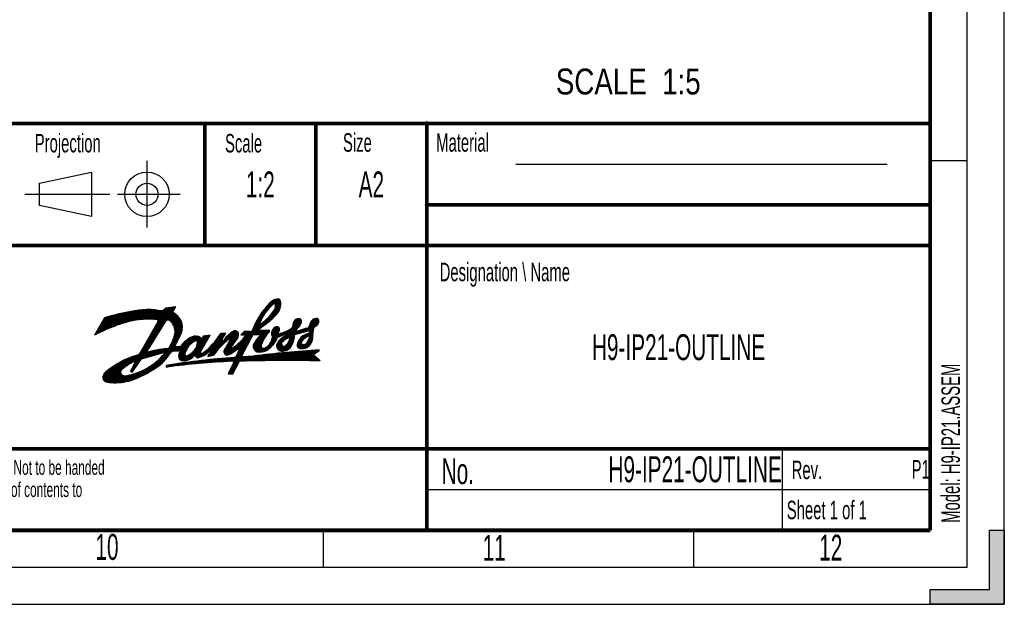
# Model space of a CAD drawing. Header units: millimetres. Extents: x 0 to 594, y 0 to 420.
# Tile 26 of 48: x 461 to 594, y 0 to 79. Entities that reach past the tile are written whole.
import ezdxf

# ---------------------------------------------------------------- set-up
doc = ezdxf.new("R2010")
doc.units = ezdxf.units.MM
doc.header["$LTSCALE"] = 32.67
doc.layers.get('0').update_dxf_attribs({"linetype": 'CONTINUOUS'})
doc.styles.get("Standard").update_dxf_attribs({"font": 'txt', "width": 0.8})
doc.styles.add('TEXTSTYLE_2', font='txt', dxfattribs={"width": 0.6})

# ---------------------------------------------------------------- blocks, each defined once
blk = doc.blocks.new('SYMBOL_0_BL0', base_point=(472.18, 55.42))
at = {"color": 3, "linetype": 'CONTINUOUS'}
for p, q in [((478.18, 59.92), (478.18, 50.92)), ((463.68, 56.92), (470.68, 58.42)), ((470.68, 58.42), (470.68, 52.42)), ((463.68, 53.92), (463.68, 56.92)), ((461.68, 55.42), (473.18, 55.42)), ((474.18, 55.42), (482.68, 55.42)), ((470.68, 52.42), (463.68, 53.92))]:
    blk.add_line(p, q, dxfattribs=at)
for radius in [3, 1.5]:
    blk.add_circle((478.18, 55.42), radius, dxfattribs=at)

msp = doc.modelspace()

# ---------------------------------------------------------------- hatches: boundary and pattern name
at = {"linetype": 'CONTINUOUS'}
msp.add_hatch(color=2, dxfattribs=at).paths.add_polyline_path([(594, 10), (594, 0), (584, 0), (584, 2), (592, 2), (592, 10)])

# ---------------------------------------------------------------- linework, layer by layer
at = {"color": 7, "linetype": 'CONTINUOUS'}
for p, q in [((594, 0), (594, 420)), ((584, 60), (589, 60)), ((502, 10), (502, 5)), ((552, 10), (552, 5)), ((592, 10), (594, 10)), ((592, 2), (592, 10)), ((584, 2), (592, 2)), ((584, 0), (584, 2)), ((0, 0), (594, 0))]:
    msp.add_line(p, q, dxfattribs=at)
at = {"color": 2, "linetype": 'CONTINUOUS'}
for p, q in [((589, 5), (589, 415)), ((403.9967, 65.0015), (583.9967, 65.0015)), ((485.9967, 65.0015), (485.9967, 48.5015)), ((500.9967, 65.0015), (500.9967, 48.5015)), ((515.9967, 65.0015), (515.9967, 10.0015)), ((583.9967, 65.0015), (583.9967, 10.0015)), ((515.9967, 54.0015), (583.9967, 54.0015)), ((403.9967, 48.5015), (583.9967, 48.5015)), ((403.9967, 21.0015), (583.9967, 21.0015)), ((563.9967, 21.0015), (563.9967, 10.0015)), ((515.9967, 15.5015), (583.9967, 15.5015)), ((403.9967, 10.0015), (583.9967, 10.0015)), ((15, 5), (589, 5))]:
    msp.add_line(p, q, dxfattribs=at)
at = {"color": 5, "linetype": 'CONTINUOUS'}
msp.add_line((528.0329, 59.4918), (578.1758, 59.5081), dxfattribs=at)
at = {"color": 1, "linetype": 'CONTINUOUS'}
for p, q in [((493.1528, 38.5906), (495.8232, 41.2611)), ((495.3597, 40.618), (495.9935, 41.2517)), ((479.1964, 37.3862), (482.0339, 40.2237)), ((479.2347, 38.5021), (480.7767, 40.0441)), ((479.4004, 38.4883), (480.9862, 40.074)), ((479.4386, 37.808), (481.8244, 40.1938)), ((479.5569, 38.4651), (481.1957, 40.104)), ((479.6533, 38.382), (481.4053, 40.1339)), ((479.6703, 38.2193), (481.6148, 40.1638)), ((480.681, 40.0304), (480.297, 39.6465)), ((482.0632, 40.2279), (480.681, 40.0304)), ((481.6274, 39.4764), (482.0632, 40.2279)), ((490.5908, 34.5918), (496.2228, 40.2238)), ((493.4314, 39.0488), (495.5925, 41.2099)), ((493.5687, 37.3901), (496.1659, 39.9873)), ((493.8414, 39.6384), (495.3172, 41.1143)), ((494.6213, 38.8019), (496.2488, 40.4294)), ((495.283, 39.6432), (496.2541, 40.6144)), ((495.495, 40.5736), (496.1075, 41.1862)), ((495.5207, 40.0606), (496.2443, 40.7841)), ((495.5582, 40.4573), (496.185, 41.084)), ((495.5667, 40.2861), (496.2222, 40.9416)), ((472.4547, 38.7112), (471.0908, 36.3766)), ((471.2147, 36.5887), (473.6957, 39.0698)), ((471.2817, 36.4761), (473.9385, 39.1329)), ((471.4671, 37.0207), (473.4498, 39.0035)), ((471.6441, 36.6588), (474.1783, 39.1931)), ((471.7194, 37.4527), (473.2007, 38.9339)), ((471.9718, 37.8847), (472.9481, 38.861)), ((471.9915, 36.8267), (474.4153, 39.2505)), ((472.2242, 38.3166), (472.692, 38.7844)), ((472.326, 36.9815), (474.6495, 39.3051)), ((472.6491, 37.1251), (474.8811, 39.3571)), ((472.9622, 37.2585), (475.1101, 39.4065)), ((473.2662, 37.383), (475.3368, 39.4536)), ((473.5621, 37.4993), (475.561, 39.4982)), ((473.8507, 37.6083), (475.7831, 39.5406)), ((474.1326, 37.7106), (476.0029, 39.5809)), ((474.4172, 37.8155), (476.2294, 39.6277)), ((474.6906, 37.9094), (476.4506, 39.6694)), ((474.9544, 37.9935), (476.6661, 39.7053)), ((475.2096, 38.0691), (476.8764, 39.736)), ((475.4571, 38.137), (477.0819, 39.7618)), ((475.6977, 38.198), (477.2829, 39.7833)), ((475.9321, 38.2528), (477.4798, 39.8005)), ((476.1607, 38.3018), (477.6727, 39.8138)), ((476.3841, 38.3456), (477.862, 39.8235)), ((476.6026, 38.3845), (478.0478, 39.8297)), ((476.8166, 38.4189), (478.2304, 39.8327)), ((477.0262, 38.4489), (478.4098, 39.8325)), ((477.2293, 38.4724), (478.5863, 39.8294)), ((477.4282, 38.4916), (478.7601, 39.8235)), ((477.6231, 38.507), (478.9311, 39.815)), ((477.8145, 38.5188), (479.0995, 39.8038)), ((478.0024, 38.527), (479.2655, 39.7902)), ((478.187, 38.5321), (479.4292, 39.7742)), ((478.3685, 38.534), (479.5905, 39.756)), ((478.4697, 36.1207), (481.7613, 39.4123)), ((478.5471, 38.533), (479.7497, 39.7355)), ((478.7119, 36.5425), (481.6401, 39.4707)), ((478.7229, 38.5292), (479.9067, 39.713)), ((478.896, 38.5227), (480.0617, 39.6883)), ((478.9542, 36.9644), (481.85, 39.8602)), ((479.0666, 38.5136), (480.2147, 39.6617)), ((480.9382, 38.4096), (481.8766, 39.348)), ((481.1169, 38.4087), (481.9864, 39.2782)), ((481.2468, 38.3589), (482.0908, 39.203)), ((481.347, 38.2796), (482.1901, 39.1226)), ((481.432, 38.185), (482.2842, 39.0372)), ((481.5168, 38.0902), (482.3733, 38.9466)), ((481.5958, 37.9895), (482.4573, 38.851)), ((481.6688, 37.883), (482.5361, 38.7503)), ((481.7357, 37.7702), (482.6098, 38.6443)), ((492.6198, 37.5188), (493.674, 38.573)), ((492.7649, 37.8436), (493.9049, 38.9836)), ((492.9387, 38.1969), (494.2897, 39.5479)), ((494.2305, 37.8723), (496.0497, 39.6915)), ((497.8992, 37.7693), (498.7262, 38.5963)), ((497.9513, 38.001), (498.5302, 38.5799)), ((499.4744, 36.83), (501.2311, 38.5868)), ((500.1575, 37.6927), (501.0936, 38.6288)), ((500.1985, 37.9133), (500.9065, 38.6214)), ((479.655, 38.1848), (477.2451, 33.9881)), ((477.9853, 35.2771), (480.2251, 37.5169)), ((480.681, 38.2533), (478.114, 34.1066)), ((478.2275, 35.6989), (480.517, 37.9884)), ((481.7961, 37.651), (482.678, 38.533)), ((481.8496, 37.5249), (482.7406, 38.416)), ((481.8956, 37.3913), (482.7973, 38.293)), ((481.8969, 36.315), (482.977, 37.3951)), ((481.9332, 37.2493), (482.8476, 38.1637)), ((481.95, 36.5477), (482.9715, 37.5692)), ((481.9613, 37.0978), (482.8911, 38.0276)), ((481.9783, 36.9352), (482.9269, 37.8838)), ((481.9816, 36.7589), (482.9541, 37.7315)), ((489.1973, 33.7371), (493.3928, 37.9326)), ((489.5082, 33.8684), (493.5092, 37.8694)), ((490.052, 34.2326), (494.3496, 38.5302)), ((492.4963, 37.2157), (493.5073, 38.2267)), ((495.0196, 36.6857), (495.8551, 37.5213)), ((495.0198, 36.5063), (495.9715, 37.4581)), ((495.0648, 36.9105), (495.6953, 37.5411)), ((495.0703, 36.3772), (496.0372, 37.3441)), ((495.7364, 34.7085), (499.0295, 38.0015)), ((497.0694, 36.5803), (498.9731, 38.484)), ((497.3537, 36.685), (499.0433, 38.3746)), ((497.4788, 36.6305), (499.0752, 38.2269)), ((497.8896, 37.5801), (498.8731, 38.5636)), ((499.744, 37.3026), (498.4052, 36.8871)), ((499.2214, 36.7566), (499.7709, 37.3061)), ((499.7275, 36.9035), (501.3262, 38.5022)), ((499.9806, 36.977), (501.391, 38.3874)), ((500.2161, 36.8533), (500.7487, 37.3858)), ((500.2175, 37.0343), (501.4139, 38.2307)), ((500.3679, 38.2623), (500.6093, 38.5038)), ((500.9066, 37.5438), (501.3307, 37.9679)), ((477.2586, 34.0116), (479.3496, 36.1025)), ((477.5008, 34.4334), (479.6414, 36.574)), ((477.7431, 34.8552), (479.9333, 37.0455)), ((481.2429, 34.763), (482.5607, 36.0808)), ((481.4703, 35.17), (482.7366, 36.4363)), ((481.6254, 35.5047), (482.8815, 36.7608)), ((481.7404, 35.7993), (482.939, 36.9979)), ((481.8285, 36.067), (482.9678, 37.2063)), ((481.9641, 34.8749), (482.8517, 36.669)), ((482.3323, 34.2359), (484.2008, 36.1044)), ((482.4699, 33.6551), (485.0347, 36.2199)), ((482.5284, 33.8932), (484.8834, 36.2482)), ((482.5301, 34.2541), (484.5033, 36.2274)), ((482.6386, 34.183), (484.713, 36.2574)), ((483.3945, 32.9632), (486.6332, 36.2019)), ((484.4381, 35.4438), (485.1712, 36.1768)), ((484.5768, 34.3252), (486.593, 36.3413)), ((484.8005, 35.6265), (485.2955, 36.1216)), ((484.839, 34.767), (486.3877, 36.3157)), ((484.9329, 35.5793), (485.4091, 36.0555)), ((484.9412, 35.0488), (486.1824, 36.29)), ((485.004, 35.4708), (485.5128, 35.9796)), ((485.4201, 34.1066), (486.7233, 36.3576)), ((485.5146, 33.4669), (488.7009, 36.6532)), ((485.7755, 36.2392), (485.6175, 35.8837)), ((485.6343, 35.9215), (485.9772, 36.2644)), ((486.7233, 36.3576), (485.7755, 36.2392)), ((485.8785, 33.6512), (488.7549, 36.5276)), ((486.4739, 33.5282), (489.8217, 36.876)), ((486.4778, 34.0709), (488.5178, 36.1109)), ((486.7014, 33.5761), (490.0905, 36.9652)), ((487.3438, 35.4757), (488.5083, 36.6402)), ((487.8989, 36.2104), (488.3157, 36.6273)), ((488.8314, 36.662), (488.1602, 36.6168)), ((488.3542, 35.8234), (488.8314, 36.662)), ((488.586, 34.2035), (490.5038, 36.1213)), ((488.6239, 35.319), (490.2455, 36.9406)), ((488.6693, 34.4664), (490.5554, 36.3524)), ((488.8403, 36.0742), (489.1954, 36.4293)), ((488.9367, 34.9134), (490.5548, 36.5315)), ((489.165, 35.3213), (490.5222, 36.6785)), ((489.341, 35.8565), (490.364, 36.8795)), ((489.3913, 35.7272), (490.4561, 36.7919)), ((490.657, 34.4784), (492.3913, 36.2127)), ((491.3044, 36.871), (490.87, 36.4366)), ((490.87, 36.4366), (491.6103, 36.4366)), ((490.9988, 36.4366), (491.4332, 36.871)), ((491.0105, 33.5652), (492.5287, 36.4761)), ((491.1069, 35.8264), (492.1565, 36.876)), ((491.1784, 36.4366), (491.6128, 36.871)), ((492.0943, 36.871), (491.3044, 36.871)), ((491.358, 36.4366), (491.7924, 36.871)), ((491.5376, 36.4366), (491.972, 36.871)), ((492.5287, 36.4761), (493.4272, 36.4761)), ((492.5327, 34.9172), (494.6615, 37.046)), ((492.5472, 34.7521), (494.7533, 36.9582)), ((492.5858, 34.6112), (494.2341, 36.2594)), ((492.5984, 35.1626), (494.484, 37.0482)), ((492.6547, 36.4761), (493.3448, 37.1662)), ((492.8343, 36.4761), (493.3936, 37.0354)), ((492.862, 35.6058), (494.293, 37.0367)), ((493.0139, 36.4761), (493.5288, 36.991)), ((493.1935, 36.4761), (493.7198, 37.0024)), ((493.3731, 36.4761), (493.9109, 37.0138)), ((493.5013, 36.4246), (494.1019, 37.0253)), ((494.5878, 37.0544), (493.5288, 36.991)), ((493.924, 34.1533), (495.7609, 35.9902)), ((494.7711, 35.18), (496.2181, 36.627)), ((494.9846, 35.5731), (495.971, 36.5595)), ((495.0577, 35.8258), (495.937, 36.7051)), ((495.1244, 36.2518), (496.0729, 37.2003)), ((495.1255, 36.0732), (496.0719, 37.0196)), ((495.6896, 35.0208), (497.0359, 36.3672)), ((495.6984, 34.85), (497.3005, 36.4522)), ((495.8328, 35.3437), (496.6891, 36.2)), ((495.9281, 36.1574), (496.4677, 36.6969)), ((495.9389, 36.1639), (497.4011, 36.7024)), ((496.2165, 36.2661), (496.7444, 36.7941)), ((496.3345, 34.2289), (498.0813, 35.9758)), ((496.5008, 36.3709), (497.0637, 36.9338)), ((496.7851, 36.4756), (497.4677, 37.1581)), ((497.1793, 35.9717), (498.3787, 37.1711)), ((497.2839, 35.3579), (498.1034, 36.1774)), ((497.4075, 36.0203), (498.3359, 36.9488)), ((497.4271, 35.6808), (498.1108, 36.3645)), ((497.4695, 35.9028), (498.4757, 36.909)), ((498.1801, 36.4543), (500.148, 37.0256)), ((498.209, 36.4627), (498.7362, 36.9898)), ((498.4621, 36.5361), (498.9966, 37.0706)), ((498.4732, 35.1104), (500.0024, 36.6396)), ((498.5404, 35.3572), (499.6695, 36.4863)), ((498.6915, 35.6879), (499.3365, 36.3329)), ((498.7152, 36.6096), (499.257, 37.1515)), ((498.9683, 36.6831), (499.5174, 37.2323)), ((499.0049, 34.5645), (500.6141, 36.1736)), ((499.1819, 34.5619), (500.5988, 35.9788)), ((500.0432, 36.6584), (499.2374, 36.2873)), ((499.4831, 35.9407), (500.6245, 37.0821)), ((499.934, 36.212), (500.6209, 36.8989)), ((500.0756, 35.8147), (500.6151, 36.3543)), ((500.1003, 36.1987), (500.6219, 36.7202)), ((500.1286, 36.0474), (500.6185, 36.5372)), ((500.2297, 37.0216), (500.2163, 36.8546)), ((500.6138, 36.2876), (500.6247, 36.871)), ((475.9936, 32.567), (479.0577, 35.6311)), ((476.368, 32.7617), (478.7658, 35.1596)), ((476.6495, 32.8637), (478.474, 34.6881)), ((477.9199, 31.0808), (482.209, 35.3699)), ((478.317, 31.2983), (482.0331, 35.0144)), ((478.7558, 31.5575), (482.0006, 34.8022)), ((480.5305, 34.0505), (481.1241, 34.6442)), ((480.5406, 33.8811), (482.3848, 35.7253)), ((481.495, 34.1171), (482.1953, 34.8174)), ((481.7826, 34.225), (482.3901, 34.8325)), ((481.9668, 34.2296), (482.5902, 34.853)), ((482.4661, 34.8384), (481.9699, 34.7998)), ((482.1496, 34.2328), (483.8122, 35.8954)), ((482.4711, 33.4767), (483.6485, 34.6541)), ((483.6128, 33.0019), (486.3862, 35.7754)), ((483.8799, 33.0894), (486.1393, 35.3488)), ((484.7039, 33.7338), (485.8923, 34.9223)), ((484.9942, 35.2814), (485.6071, 35.8943)), ((486.4788, 33.7127), (488.4236, 35.6575)), ((486.84, 34.2535), (488.3454, 35.7589)), ((486.9289, 33.624), (488.1479, 34.843)), ((488.6015, 34.0393), (490.1647, 35.6025)), ((488.6516, 33.9098), (489.7784, 35.0367)), ((488.7256, 33.8042), (489.5654, 34.644)), ((489.3693, 35.6863), (488.7333, 34.5499)), ((488.8241, 33.7231), (489.8084, 34.7074)), ((488.9924, 33.7118), (490.6668, 35.3862)), ((489.5617, 32.8443), (491.8039, 35.0865)), ((489.5668, 33.9091), (490.7515, 34.699)), ((489.6155, 34.798), (490.3566, 35.8837)), ((489.7598, 32.8628), (491.6081, 34.7111)), ((490.7515, 34.699), (490.2834, 33.6066)), ((490.3876, 33.8498), (491.9997, 35.4619)), ((490.5223, 34.1641), (492.1955, 35.8373)), ((492.6423, 34.4881), (493.9253, 35.7711)), ((492.7137, 34.3798), (493.7711, 35.4372)), ((492.7987, 34.2852), (493.6723, 35.1589)), ((492.8968, 34.2038), (493.6052, 34.9121)), ((493.0088, 34.1361), (493.6445, 34.7718)), ((493.1579, 34.1056), (493.7259, 34.6736)), ((493.3207, 34.0888), (493.8442, 34.6123)), ((493.4983, 34.0869), (494.0247, 34.6133)), ((493.6961, 34.105), (494.4177, 34.8266)), ((494.2094, 34.2591), (495.6822, 35.7319)), ((494.7816, 34.6516), (495.2614, 35.1315)), ((495.7949, 34.5874), (496.3541, 35.1466)), ((495.8702, 34.4831), (496.4066, 35.0194)), ((495.9609, 34.3941), (496.503, 34.9363)), ((496.0671, 34.3207), (496.644, 34.8977)), ((496.1902, 34.2643), (496.8788, 34.9528)), ((496.5098, 34.2246), (498.0403, 35.7551)), ((496.7169, 34.2521), (497.9722, 35.5074)), ((496.9695, 34.3251), (497.8605, 35.2162)), ((497.4005, 34.5765), (497.6091, 34.7852)), ((498.4769, 34.9345), (499.0425, 35.5)), ((498.5279, 34.8059), (499.0298, 35.3078)), ((498.6061, 34.7045), (499.0944, 35.1927)), ((498.7112, 34.63), (499.2011, 35.1199)), ((498.85, 34.5891), (499.3549, 35.0941)), ((499.3942, 34.5946), (500.5569, 35.7573)), ((499.6294, 34.6501), (500.4686, 35.4894)), ((499.9545, 34.7957), (500.2436, 35.0847)), ((472.6184, 30.0898), (475.8707, 33.3421)), ((472.7512, 30.043), (476.1604, 33.4522)), ((472.893, 30.0052), (476.4373, 33.5495)), ((474.8491, 31.7816), (476.7033, 33.6358)), ((475.5395, 32.2925), (476.955, 33.708)), ((476.2449, 32.0999), (478.2354, 34.0903)), ((476.4472, 32.4818), (478.1821, 34.2167)), ((477.4593, 33.1729), (480.4613, 34.0567)), ((477.5136, 33.1889), (478.4749, 34.1502)), ((477.7681, 33.2638), (478.7102, 34.2059)), ((478.0226, 33.3388), (478.9416, 34.2577)), ((478.114, 34.1066), (478.0949, 34.0687)), ((478.0949, 34.0687), (478.1073, 34.0569)), ((478.2772, 33.4137), (479.1692, 34.3057)), ((478.5317, 33.4886), (479.3933, 34.3502)), ((478.7862, 33.5636), (479.6141, 34.3914)), ((479.0408, 33.6385), (479.8317, 34.4294)), ((479.2579, 31.8799), (481.3227, 33.9448)), ((479.2953, 33.7134), (480.0462, 34.4643)), ((479.5498, 33.7883), (480.2579, 34.4964)), ((479.7968, 32.2392), (481.0122, 33.4546)), ((479.8044, 33.8633), (480.4668, 34.5257)), ((480.0589, 33.9382), (480.6731, 34.5524)), ((480.3134, 34.0131), (480.8761, 34.5758)), ((481.7967, 34.2267), (482.4661, 34.2383)), ((482.5014, 33.3274), (483.4504, 34.2764)), ((482.5515, 33.1979), (483.3511, 33.9975)), ((482.6301, 33.0969), (483.2839, 33.7507)), ((482.7293, 33.0165), (483.3429, 33.6301)), ((482.8494, 32.957), (483.4676, 33.5752)), ((482.9963, 32.9243), (483.7329, 33.6609)), ((483.1901, 32.9385), (484.1746, 33.923)), ((484.3387, 33.3687), (484.5589, 33.5889)), ((484.7256, 33.576), (485.6454, 34.4957)), ((484.7911, 33.4619), (485.4142, 34.0849)), ((484.8879, 33.379), (485.4517, 33.9429)), ((485.0188, 33.3303), (485.574, 33.8855)), ((485.2167, 33.3486), (486.1793, 34.3112)), ((486.4074, 33.5142), (487.1577, 33.6722)), ((487.1564, 33.6719), (487.1609, 33.6764)), ((488.0497, 32.7692), (488.5419, 33.2613)), ((488.2402, 32.78), (488.7383, 33.2782)), ((488.4302, 32.7905), (488.9343, 33.2945)), ((488.6198, 32.8005), (489.1299, 33.3105)), ((488.809, 32.81), (489.3251, 33.3261)), ((488.9978, 32.8192), (489.5198, 33.3412)), ((489.1862, 32.828), (489.7142, 33.356)), ((489.3364, 31.5413), (491.2569, 33.4619)), ((489.3741, 32.8363), (489.9081, 33.3703)), ((489.5265, 31.9111), (491.0658, 33.4504)), ((489.7167, 32.2809), (491.0207, 33.5849)), ((489.8693, 32.7926), (491.4123, 34.3357)), ((489.9089, 32.6527), (491.2165, 33.9603)), ((490.836, 32.8614), (491.4505, 33.4758)), ((491.0209, 32.8667), (491.644, 33.4898)), ((492.5287, 33.5537), (491.0913, 33.4499)), ((491.2057, 32.8718), (491.8376, 33.5038)), ((491.3902, 32.8768), (492.0312, 33.5178)), ((491.5746, 32.8816), (492.2248, 33.5317)), ((491.7589, 32.8862), (492.4184, 33.5457)), ((491.9429, 32.8907), (492.6169, 33.5646)), ((492.1268, 32.895), (492.8218, 33.5899)), ((492.3106, 32.8991), (493.0262, 33.6147)), ((492.4941, 32.903), (493.2303, 33.6392)), ((492.6775, 32.9068), (493.4341, 33.6634)), ((492.8608, 32.9105), (493.6375, 33.6872)), ((493.0439, 32.9139), (493.8405, 33.7106)), ((493.2268, 32.9173), (494.0432, 33.7337)), ((493.4095, 32.9204), (494.2455, 33.7564)), ((493.5921, 32.9234), (494.4475, 33.7787)), ((493.7745, 32.9262), (494.6491, 33.8008)), ((493.9568, 32.9289), (494.8504, 33.8224)), ((494.1389, 32.9314), (495.0513, 33.8437)), ((494.3209, 32.9337), (495.2519, 33.8647)), ((494.5027, 32.9359), (495.4521, 33.8854)), ((494.6843, 32.938), (495.652, 33.9057)), ((494.8658, 32.9398), (495.8516, 33.9256)), ((495.0471, 32.9415), (496.0508, 33.9453)), ((495.2282, 32.9431), (496.2497, 33.9645)), ((495.4092, 32.9445), (496.4483, 33.9835)), ((495.5901, 32.9457), (496.6465, 34.0021)), ((495.7708, 32.9468), (496.8444, 34.0204)), ((495.9513, 32.9477), (497.042, 34.0384)), ((496.1317, 32.9485), (497.2393, 34.0561)), ((496.3119, 32.9491), (497.4362, 34.0734)), ((496.4919, 32.9495), (497.6328, 34.0904)), ((496.6719, 32.9498), (497.8291, 34.1071)), ((496.8516, 32.95), (498.0251, 34.1234)), ((497.0312, 32.95), (498.2207, 34.1395)), ((497.2107, 32.9498), (498.416, 34.1552)), ((497.39, 32.9495), (498.6111, 34.1706)), ((497.5691, 32.9491), (498.8058, 34.1858)), ((497.7481, 32.9484), (499.0002, 34.2005)), ((497.9269, 32.9477), (499.1943, 34.215)), ((498.1056, 32.9467), (499.3881, 34.2292)), ((498.2841, 32.9457), (499.5815, 34.2431)), ((498.4625, 32.9444), (499.7747, 34.2567)), ((498.6407, 32.9431), (499.9676, 34.2699)), ((498.8188, 32.9415), (500.1602, 34.2829)), ((498.9967, 32.9399), (500.3525, 34.2956)), ((499.1745, 32.9381), (500.5444, 34.308)), ((499.3522, 32.9361), (500.7361, 34.32)), ((499.5297, 32.934), (500.9275, 34.3318)), ((499.707, 32.9317), (501.1186, 34.3433)), ((499.8842, 32.9293), (500.6473, 33.6924)), ((500.0612, 32.9267), (500.7443, 33.6098)), ((500.2381, 32.924), (500.8413, 33.5272)), ((500.4148, 32.9211), (500.9383, 33.4446)), ((500.5915, 32.9181), (501.0353, 33.362)), ((500.6247, 33.7116), (501.4744, 34.364)), ((501.5794, 32.8986), (500.6247, 33.7116)), ((500.7679, 32.915), (501.1323, 33.2794)), ((500.805, 33.85), (501.3094, 34.3545)), ((472.2065, 30.7556), (473.6026, 32.1516)), ((472.2089, 30.5783), (474.0955, 32.4649)), ((472.2524, 30.4422), (474.5175, 32.7073)), ((472.3143, 30.3245), (474.8955, 32.9057)), ((472.3919, 30.2225), (475.2424, 33.073)), ((472.4935, 30.1445), (475.5658, 33.2168)), ((476.6683, 32.8992), (475.9393, 31.5228)), ((475.9858, 31.4815), (476.8881, 32.3839)), ((476.0427, 31.718), (477.2905, 32.9658)), ((476.2333, 31.4367), (477.4081, 33.1359)), ((476.8849, 30.5846), (478.2794, 31.9791)), ((477.2097, 30.7298), (478.77, 32.2901)), ((477.5531, 30.8936), (479.5242, 32.8647)), ((481.0581, 32.3339), (480.8445, 32.2935)), ((480.8813, 32.0665), (481.1661, 32.3513)), ((481.0907, 32.0963), (481.3798, 32.3854)), ((481.2982, 32.1242), (481.5929, 32.4189)), ((481.5051, 32.1515), (481.8055, 32.4519)), ((481.7115, 32.1783), (482.0175, 32.4843)), ((481.9174, 32.2046), (482.229, 32.5162)), ((482.1227, 32.2303), (482.44, 32.5476)), ((482.3275, 32.2554), (482.6505, 32.5784)), ((482.5317, 32.2801), (482.8604, 32.6088)), ((482.7354, 32.3042), (483.0698, 32.6386)), ((482.9386, 32.3277), (483.2787, 32.6679)), ((483.1412, 32.3508), (483.4871, 32.6967)), ((483.3434, 32.3733), (483.695, 32.7249)), ((483.545, 32.3953), (483.9023, 32.7527)), ((483.7461, 32.4168), (484.1092, 32.78)), ((483.9467, 32.4379), (484.3156, 32.8067)), ((484.1468, 32.4584), (484.5215, 32.833)), ((484.3464, 32.4784), (484.7269, 32.8588)), ((484.5456, 32.4979), (484.9318, 32.8842)), ((484.7442, 32.5169), (485.1363, 32.909)), ((484.9423, 32.5354), (485.3403, 32.9334)), ((485.14, 32.5535), (485.5437, 32.9572)), ((485.3372, 32.5711), (485.7468, 32.9807)), ((485.5339, 32.5882), (485.9493, 33.0036)), ((485.7302, 32.6049), (486.1514, 33.0261)), ((485.9259, 32.621), (486.3531, 33.0482)), ((486.132, 32.6376), (486.5543, 33.0698)), ((486.3161, 32.652), (486.755, 33.0909)), ((486.5105, 32.6668), (486.9553, 33.1116)), ((486.7045, 32.6811), (487.1552, 33.1318)), ((486.898, 32.695), (487.3546, 33.1516)), ((487.091, 32.7085), (487.5535, 33.171)), ((487.2837, 32.7215), (487.7521, 33.1899)), ((487.4758, 32.7341), (487.9502, 33.2084)), ((487.6676, 32.7462), (488.1478, 33.2265)), ((487.8589, 32.7579), (488.3451, 33.2441)), ((489.8432, 32.5269), (489.1324, 31.1446)), ((489.1462, 31.1715), (490.5527, 32.5781)), ((489.2989, 31.1446), (490.3332, 32.1789)), ((489.7642, 31.1446), (490.7065, 32.8576)), ((500.9442, 32.9117), (501.2293, 33.1968)), ((501.1204, 32.9082), (501.3263, 33.1142)), ((501.2964, 32.9047), (501.4233, 33.0316)), ((501.4723, 32.9009), (501.5203, 32.9489)), ((472.3181, 31.0467), (472.9629, 31.6916)), ((473.0449, 29.9775), (474.7638, 31.6964)), ((473.2091, 29.9621), (474.5937, 31.3467)), ((473.3833, 29.9566), (474.6233, 31.1967)), ((473.5551, 29.9489), (474.687, 31.0808)), ((473.7306, 29.9448), (474.7816, 30.9957)), ((473.91, 29.9445), (474.9091, 30.9436)), ((474.0934, 29.9484), (475.0504, 30.9053)), ((474.2813, 29.9567), (475.2089, 30.8842)), ((474.474, 29.9697), (475.4059, 30.9016)), ((474.6718, 29.9879), (475.6306, 30.9467)), ((474.8753, 30.0118), (475.8633, 30.9999)), ((475.085, 30.0419), (476.1052, 31.0621)), ((475.3017, 30.079), (476.3576, 31.1349)), ((475.5261, 30.1238), (476.6223, 31.22)), ((475.7594, 30.1775), (476.9019, 31.32)), ((476.0029, 30.2414), (477.2, 31.4385)), ((476.1136, 31.4298), (476.4858, 31.8019)), ((476.2796, 30.3385), (477.5218, 31.5807)), ((476.5757, 30.455), (477.8762, 31.7555)), ((489.1324, 31.1446), (489.7642, 31.1446)), ((489.4785, 31.1446), (490.1136, 31.7797)), ((489.6581, 31.1446), (489.894, 31.3805))]:
    msp.add_line(p, q, dxfattribs=at)
at = {"color": 7, "linetype": 'CONTINUOUS', "const_width": 0.5}
for points in [[(584, 410), (584, 10)], [(403.9967, 65.0015), (583.9967, 65.0015)], [(485.9967, 65.0015), (485.9967, 48.5015)], [(500.9967, 48.5015), (500.9967, 65.0015)], [(516.153, 64.8453), (515.8405, 65.1578)], [(516.153, 65.1578), (515.8405, 64.8453)], [(515.9967, 65.0015), (515.9967, 10.0015)], [(583.9967, 65.0015), (583.9967, 10.0015)], [(516.153, 53.8453), (515.8405, 54.1578)], [(516.153, 54.1578), (515.8405, 53.8453)], [(515.9967, 54.0015), (583.9967, 54.0015)], [(403.9967, 48.5015), (583.9967, 48.5015)], [(403.9967, 21.0015), (583.9967, 21.0015)], [(584, 10), (20, 10)], [(403.9967, 10.0015), (583.9967, 10.0015)]]:
    msp.add_lwpolyline(points, dxfattribs=at)
at = {"color": 2, "linetype": 'CONTINUOUS'}
msp.add_lwpolyline([(594, 10), (594, 0), (584, 0), (584, 2), (592, 2), (592, 10), (594, 10)], dxfattribs=at)
at = {"color": 1, "linetype": 'CONTINUOUS'}
for centre, radius, start, end in [((495.9961, 39.6047), 1.6552, 97.924375, 139.024373), ((495.8911, 40.9416), 0.3266, 5.838286, 112.15329), ((502.0259, 33.5097), 10.2248, 135.3925, 159.089369), ((499.6373, 35.4888), 6.7137, 130.899994, 158.328884), ((490.1592, 42.9924), 6.1213, 303.243538, 329.899994), ((495.3738, 40.4324), 0.1861, 3.354893, 135.258005), ((494.778, 40.3293), 0.7898, 329, 8.3), ((494.2195, 40.581), 2.0349, 316.863229, 11.159121), ((481.0953, 11.1308), 28.9023, 100.110338, 107.395181), ((478.3114, 29.17), 10.663, 79.268134, 102.400002), ((480.7213, 37.4105), 2.2558, 340.806961, 66.317497), ((485.641, 48.966), 14.0303, 303.64018, 315.829258), ((498.6908, 37.8408), 0.7564, 79.32226, 134.167189), ((498.6804, 38.2189), 0.3949, 337.600006, 67.599998), ((501.0299, 37.8751), 0.7564, 79.32226, 134.167189), ((501.0196, 38.2533), 0.3949, 337.600006, 67.599998), ((481.8657, 15.94), 23.1031, 109.566195, 117.800003), ((478.77, 25.5778), 12.9888, 97.756496, 110.936751), ((478.3954, 27.4761), 11.0579, 84.252331, 97.160834), ((479.4831, 38.282), 0.1975, 330.524111, 84.252331), ((481.0255, 37.9762), 0.4421, 35.178944, 141.188343), ((479.9888, 36.81), 1.9934, 356.860701, 45.464304), ((493.5068, 37.1521), 0.1627, 125.055787, 277.769876), ((493.4716, 37.9389), 0.079, 158.328884, 303.243538), ((496.0431, 36.597), 1.0273, 122.723032, 189.40913), ((495.7276, 37.1475), 0.3949, 48, 127.400002), ((495.4183, 37.1137), 0.6603, 315.925554, 29.708114), ((495.1862, 40.7904), 4.2894, 280.969323, 305.992143), ((497.5725, 37.6085), 0.3184, 294.969549, 358.777659), ((499.0753, 37.6265), 1.1848, 140.300003, 181.199997), ((498.9338, 36.9491), 0.5978, 120.510011, 180.412772), ((498.1301, 38.2527), 0.9338, 302.384513, 348.61663), ((499.6966, 37.767), 0.4668, 275.828238, 352.558309), ((501.2848, 37.6016), 1.1301, 133.773554, 174.673548), ((501.3155, 36.977), 0.6989, 125.410726, 188.718555), ((500.4961, 38.3801), 0.9308, 296.433622, 342.665739), ((476.5343, 37.6609), 5.5289, 327.399994, 350), ((485.6959, 32.8586), 3.5736, 108.655112, 142.255103), ((484.732, 35.0218), 1.2357, 44.227017, 98.33875), ((480.1247, 41.5226), 9.4146, 306.233511, 328.59503), ((491.7258, 33.5438), 3.8378, 119.408946, 144.623087), ((485.669, 40.8241), 7.3857, 303.509371, 323.55476), ((490.0972, 36.5069), 0.4583, 355.451405, 123.95139), ((489.7839, 36.403), 0.7731, 317.79959, 5.014577), ((492.0943, 37.266), 0.3949, 270, 344.299988), ((496.5866, 33.0905), 4.4943, 133.695563, 154.058541), ((493.4272, 36.3971), 0.079, 313.695563, 90), ((497.1231, 34.0912), 3.6122, 132.176373, 163.718199), ((493.4409, 36.1568), 1.6503, 290.731768, 353.058145), ((494.6074, 36.8976), 0.158, 304.924254, 97.125016), ((494.7403, 36.1602), 0.3949, 329.100006, 42.900002), ((496.2041, 35.7142), 0.5221, 120.523752, 178.041655), ((497.899, 34.1338), 2.3944, 104.27255, 157.072553), ((495.9522, 36.6238), 0.0669, 152.744433, 318.4945), ((498.3558, 33.6932), 2.5643, 114.521183, 138.977375), ((497.3438, 35.9116), 0.126, 341.503989, 114.521183), ((497.3575, 36.5774), 0.1324, 248.387347, 70.793153), ((495.2607, 36.3862), 2.8504, 335.999628, 359.396095), ((498.2084, 36.3608), 0.0976, 106.833981, 182.731215), ((498.3946, 36.9447), 0.0586, 179.928696, 280.459763), ((500.3396, 34.735), 1.9038, 125.37637, 170.068402), ((501.0236, 33.8907), 2.5643, 114.521183, 138.977375), ((498.9461, 36.1948), 1.1917, 305.280953, 353.946329), ((500.0117, 36.1091), 0.126, 341.503989, 114.521183), ((499.9761, 36.8921), 0.2431, 286.023273, 351.129798), ((500.1874, 36.9932), 0.051, 33.844317, 140.543561), ((498.6819, 36.2267), 1.9329, 324.905181, 1.805175), ((480.8159, 35.2777), 0.7045, 273.577982, 302.278438), ((481.987, 34.8389), 0.0426, 122.467562, 246.329787), ((482.4719, 35.3238), 0.4854, 269.316267, 325.116285), ((485.815, 33.2772), 2.567, 117, 166.199997), ((482.8531, 35.6468), 2.1721, 289.200012, 353.5), ((484.7995, 35.4144), 0.2121, 356.3522, 134.96899), ((497.7398, 25.727), 13.2328, 130.22103, 143.100471), ((488.4707, 35.7747), 0.1262, 157.276644, 355.938178), ((489.2827, 35.7593), 0.1133, 319.866059, 140.739321), ((489.6503, 34.7015), 0.1025, 109.844492, 339.699023), ((493.3999, 34.9101), 0.8672, 170.277882, 243.732227), ((493.9329, 34.9282), 0.3281, 147.627396, 286.327408), ((492.1611, 37.752), 4.0594, 302.408693, 330.158628), ((496.4406, 34.9739), 0.7525, 172.927554, 276.798752), ((496.6367, 35.1888), 0.2857, 138.977375, 255.103029), ((496.4153, 35.7704), 1.5479, 274.237819, 339.443502), ((496.6754, 35.2913), 0.3949, 253.5, 317.5), ((496.2783, 35.9973), 1.1917, 305.280953, 353.946329), ((498.9423, 35.0446), 0.4783, 177.756526, 238.399993), ((499.1107, 35.7299), 1.1702, 249.018673, 289.21867), ((499.3045, 35.3863), 0.2857, 138.977375, 255.103029), ((499.3432, 35.4888), 0.3949, 253.5, 317.5), ((499.3671, 35.6722), 1.0552, 277.01252, 328.152956), ((480.2659, 22.2123), 11.9662, 106.611208, 129.947679), ((473.7698, 39.6355), 8.8858, 279.899994, 319.838043), ((476.7694, 34.1905), 0.517, 278.410336, 336.949054), ((483.0505, 15.3477), 19.3513, 96.5, 104.800003), ((476.7584, 36.493), 5.2274, 301.085039, 331.104702), ((480.4881, 33.9657), 0.0948, 319.838043, 106.403345), ((497.3284, -68.2936), 101.9343, 94.145171, 99.184586), ((481.8688, 33.5583), 0.6723, 96.157922, 142.557931), ((483.3238, 33.5717), 0.858, 147.668666, 206.749455), ((482.5268, 34.1307), 0.1235, 305.724401, 119.423345), ((483.1931, 34.7344), 1.7826, 271.457524, 328.774608), ((483.4796, 33.7716), 0.1968, 143.167261, 296.506753), ((485.0838, 33.7057), 0.381, 164.064441, 289.68083), ((483.8859, 37.1342), 4.0127, 289.299564, 316.931977), ((485.5776, 34.0521), 0.1667, 160.935701, 312.165375), ((487.1348, 33.3646), 0.7427, 126.364982, 168.37784), ((486.456, 34.2638), 0.3841, 308.37546, 19.831254), ((489.1392, 34.1728), 0.554, 137.108091, 233.950094), ((488.9744, 34.699), 0.9873, 260.600006, 306.869898), ((489.9288, 33.7586), 0.3858, 274.660582, 336.801409), ((491.0802, 33.5281), 0.079, 151.927513, 278.130102), ((509.0278, -98.8144), 133.3924, 93.246135, 97.105034), ((493.4291, 35.9267), 1.8412, 257.035137, 299.535137), ((479.6168, 26.0598), 7.4479, 113.321003, 129.947679), ((471.0053, 44.1771), 14.8097, 290, 304.799988), ((477.486, 33.082), 0.0948, 106.403345, 145.341187), ((480.8715, 32.1814), 0.1153, 103.544721, 286.469194), ((493.3152, -58.0056), 90.9274, 92.324078, 97.844957), ((483.0505, 33.5142), 0.5924, 213.699997, 288.5), ((489.7157, 32.6735), 0.1944, 311.013481, 116.83467), ((496.9338, -176.8863), 209.8363, 88.731397, 91.700606), ((473.4273, 30.4547), 1.2573, 132.212038, 169.192886), ((472.9799, 30.7497), 0.7898, 184.300003, 227.300003), ((475.3604, 31.19), 0.7825, 132.212038, 169.192886), ((475.082, 31.3736), 0.4916, 184.300003, 227.300003), ((475.2816, 32.0371), 1.1552, 242.519014, 270.787514), ((476.1569, 31.721), 0.2944, 222.314763, 285.023793), ((473.3008, 31.8158), 1.856, 242.519014, 270.787514), ((473.8321, 38.0188), 8.0746, 266.408671, 286.094388)]:
    msp.add_arc(centre, radius, start, end, dxfattribs=at)

# ---------------------------------------------------------------- block references
at = {"color": 2, "linetype": 'CONTINUOUS'}
msp.add_blockref('SYMBOL_0_BL0', (472.1847, 55.4197), dxfattribs=at)

# ---------------------------------------------------------------- texts
at = {"color": 5, "linetype": 'CONTINUOUS', "insert": (552.9836, 72.409), "char_height": 3.5, "width": 28, "attachment_point": 3, "line_spacing_factor": 0.9}
msp.add_mtext('SCALE  1:5', dxfattribs=at)
at = {"color": 5, "linetype": 'CONTINUOUS', "line_spacing_factor": 0.9, "style": 'TEXTSTYLE_2'}
for s, insert, char_height, width, attachment_point in [('Material', (517.2494, 63.6743), 2.5, 12, 1), ('Projection', (463.0245, 63.5849), 2.5, 15, 1), ('Scale', (488.7284, 63.5699), 2.5, 7.5, 1), ('Size', (504.662, 63.6668), 2.5, 6, 1), ('1:2', (493.4967, 58.5015), 3.5, 6.3, 2), ('A2', (508.4967, 58.5015), 3.5, 4.2, 2), ('Designation \\\\ Name', (517.719, 46.1682), 2.5, 27, 1), ('H9-IP21-OUTLINE', (549.9967, 36.5015), 3.5, 31.5, 2), ('H9-IP21-OUTLINE ', (563.9342, 20.0015), 3.5, 33.6, 3), (' Confidential: Property of Danfoss Power Electronics A/S, Graasten, Denmark. Not to be handed \\P over to, copied or used by third party. Two- or three dimensional reproduction of contents to\\P be authorized by Danfoss Power Electronics A/S.', (404.0592, 19.5015), 2, 112.8, 1), ('No.', (517.9967, 19.7515), 3.5, 6.3, 1), ('Rev.', (565.2755, 19.4185), 2.5, 6, 1), ('P1   ', (583.9342, 19.5015), 2.5, 7.5, 3), (' Sheet 1 of 1', (564.0592, 14.0015), 2.5, 19.5, 1), ('10', (471.222, 9.5098), 3.5, 4.2, 1), ('11', (523.5297, 9.388), 3.5, 4.2, 1), ('12', (568.9941, 9.4072), 3.5, 4.2, 1)]:
    msp.add_mtext(s, dxfattribs=dict(at, insert=insert, char_height=char_height, width=width, attachment_point=attachment_point))
at = {"color": 5, "linetype": 'CONTINUOUS', "insert": (585.5049, 11.0139), "char_height": 2.5, "width": 30, "attachment_point": 1, "rotation": 90, "line_spacing_factor": 0.9, "style": 'TEXTSTYLE_2'}
msp.add_mtext('Model: H9-IP21.ASSEM', dxfattribs=at)

doc.saveas('drawing.dxf')
